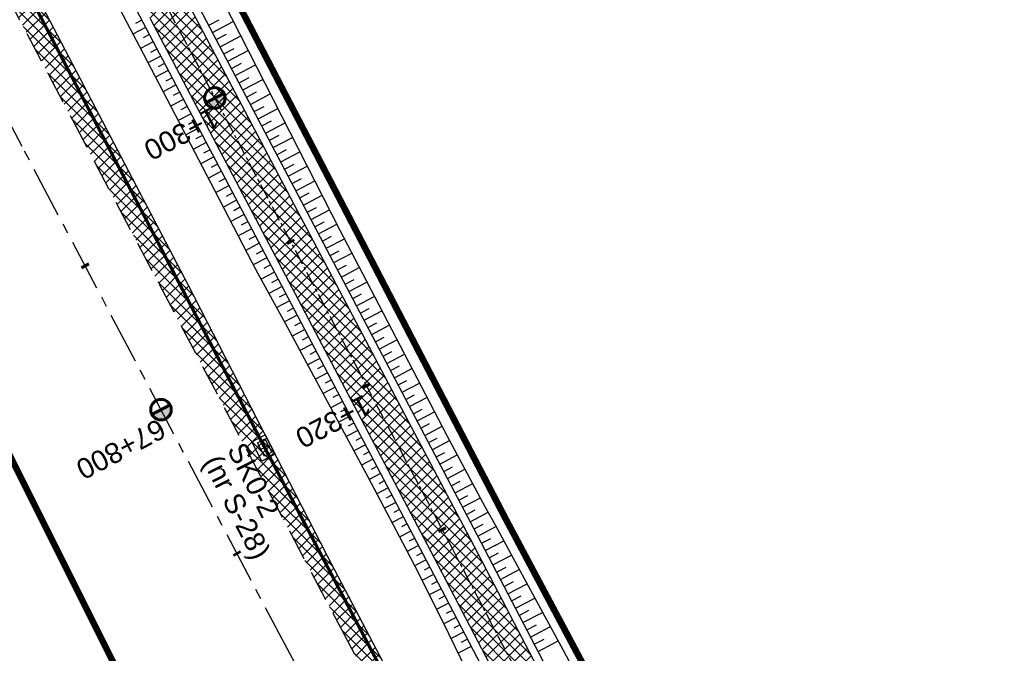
# Model space of a CAD drawing. Header units: metres. Extents: x 7529682 to 7533711, y 5721186 to 5727842.
# Tile 80 of 112: x 7530313 to 7530374, y 5726615 to 5726654. Entities that reach past the tile are written whole.
import ezdxf

# ---------------------------------------------------------------- set-up
doc = ezdxf.new("R2010")
doc.units = ezdxf.units.M
for name, pattern in [('817-dzialki-09-05-04$0$HIDDEN', [0.375, 0.25, -0.125]), ('CENTER', [50.8, 31.75, -6.35, 6.35, -6.35]), ('HIDDEN', [9.525, 6.35, -3.175])]:
    doc.linetypes.add(name, pattern=pattern)
for name, color, linetype in [('C-DROGI-SYTUACJA-ETYKIETY', 7, 'Continuous'), ('D-hatch-pobocza', 131, 'Continuous'), ('D-pobocza', 7, 'Continuous'), ('D-skarpa', 7, 'Continuous'), ('D-skarpa-kreskowanie', 7, 'Continuous')]:
    doc.layers.add(name, color=color, linetype=linetype)
doc.layers.add('D-hatch-ciag-pieszo-rowerowy', color=7, linetype='Continuous', lineweight=13, true_color=0xff9f80)
doc.layers.add('D-LR-etap-III', color=7, linetype='817-dzialki-09-05-04$0$HIDDEN', lineweight=50, true_color=0xff1aff)
for name, color, linetype, lineweight in [('D-krawędzie', 7, 'Continuous', 30), ('D-obrzeża', 7, 'Continuous', 30), ('D-oś', 10, 'CENTER', 30), ('Sieci-T-kanal technologiczny', 4, 'kt kanał technologiczny', 30)]:
    doc.layers.add(name, color=color, linetype=linetype, lineweight=lineweight)
doc.layers.add('D-opis-KT-studnie', color=7, linetype='Continuous', true_color=0xff8000)
doc.layers.add('poprzeczki', color=7, linetype='Continuous', true_color=0x0000c7)
doc.styles.add('ARIAL', font='arial.ttf', dxfattribs={"height": 1})
doc.styles.get("Standard").update_dxf_attribs({"font": 'arial.ttf'})
doc.linetypes.add('kt kanał technologiczny', pattern='A,1,-0.8,["kt",Standard,S=0.5,R=0,X=-0.7,Y=-0.15],-0.3', length=2.1)
pattern_1 = [(45, (0, 0), (-0.33675960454, 0.33675960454), []), (135, (0, 0), (-0.33675960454, -0.33675960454), [])]

# ---------------------------------------------------------------- blocks, each defined once
blk = doc.blocks.new('kilometraz')
at = {"linetype": 'ByBlock', "lineweight": -2}
blk.add_hatch(color=0, dxfattribs=at).paths.add_polyline_path([(0, -0.28125, 0.41421356), (0.28125, 0, 0.41421356), (0, 0.28125)])
at = {"color": 0, "linetype": 'ByBlock', "lineweight": -2}
blk.add_line((0, 0.28125), (0, -0.28125), dxfattribs=at)
blk.add_circle((0, 0), 0.28125, dxfattribs=at)
blk = doc.blocks.new('AeccTickLine')
at = {"color": 0, "linetype": 'ByBlock', "lineweight": -2}
blk.add_line((0, 1), (0, -1), dxfattribs=at)
blk = doc.blocks.new('SKR2')
at = {"layer": 'Sieci-T-kanal technologiczny', "color": 2, "lineweight": 25}
for points in [[(0.028, -0.188), (0.958, -1.153), (0.282, -1.805), (-0.648, -0.84)], [(-0.038, -0.537), (0.607, -1.206), (0.233, -1.567), (-0.412, -0.898)]]:
    blk.add_lwpolyline(points, close=True, dxfattribs=at)
blk.add_lwpolyline([(-0.09, -1.232), (0.285, -0.872)], dxfattribs=at)

msp = doc.modelspace()

# ---------------------------------------------------------------- hatches: boundary and pattern name
at = {"layer": 'D-hatch-ciag-pieszo-rowerowy'}
h = msp.add_hatch(dxfattribs=at)
h.set_pattern_fill('ANSI37', color=256, scale=0.15, style=0)
h.set_pattern_definition(pattern_1)
h.paths.add_polyline_path([(7530290.543, 5726718.376, -0.059816), (7530286.289, 5726729.511), (7530285.062, 5726729.254, 0.060756), (7530289.362, 5726717.937), (7530322.484, 5726654.998), (7530323.29, 5726653.468), (7530324.387, 5726654.066), (7530323.59, 5726655.581)])
h.paths.add_polyline_path([(7530289.362, 5726717.937, -0.060756), (7530285.062, 5726729.254), (7530283.836, 5726728.997, 0.061696), (7530288.18, 5726717.498), (7530321.378, 5726654.416), (7530322.193, 5726652.869), (7530323.29, 5726653.468), (7530322.484, 5726654.998)])
h = msp.add_hatch(dxfattribs=at)
h.set_pattern_fill('ANSI37', color=256, scale=0.15, style=0)
h.set_pattern_definition(pattern_1)
h.paths.add_polyline_path([(7530324.387, 5726654.066), (7530322.193, 5726652.869), (7530338.815, 5726621.306), (7530355.736, 5726588.901), (7530368.841, 5726564.244), (7530371.746, 5726564.106), (7530357.948, 5726590.066), (7530341.029, 5726622.467)])
at = {"layer": 'D-hatch-pobocza'}
h = msp.add_hatch(dxfattribs=at)
h.set_pattern_fill('ANSI37', color=256, scale=0.15, style=0)
h.set_pattern_definition(pattern_1)
h.paths.add_polyline_path([(7530484.05, 5726334.34), (7530471.92, 5726357.11), (7530458.95, 5726381.07), (7530447.57, 5726403.23), (7530435.55, 5726425.46), (7530424.34, 5726446.96), (7530408.22, 5726477.68), (7530396.72, 5726499.26), (7530381.74, 5726527.87), (7530371.44, 5726547.5), (7530359.58, 5726569.81), (7530349.42, 5726588.72), (7530332.29, 5726621.37), (7530323.72, 5726638.05), (7530306.54, 5726670.82), (7530298.56, 5726686.33), (7530287.26, 5726707.54), (7530284.291, 5726713.261), (7530282.67, 5726712.404), (7530284.501, 5726708.94), (7530291.376, 5726695.94), (7530296.046, 5726687.107), (7530304.464, 5726671.187), (7530316.604, 5726648.181), (7530333.058, 5726617.014), (7530350.004, 5726585.006), (7530367.258, 5726552.316), (7530385.763, 5726517.235), (7530404.054, 5726482.546), (7530421.087, 5726450.182), (7530442.442, 5726409.661), (7530463.421, 5726369.85), (7530489.269, 5726320.828), (7530506.412, 5726288.291), (7530524.315, 5726254.784), (7530540.549, 5726224.891), (7530548.273, 5726210.669), (7530551.697, 5726207.035), (7530543.21, 5726222.9), (7530538.34, 5726232.11), (7530533.7, 5726240.35), (7530511.95, 5726280.97), (7530499.24, 5726305.31)])

# ---------------------------------------------------------------- linework, layer by layer
at = {"layer": 'D-krawędzie', "linetype": 'HIDDEN', "ltscale": 0.3}
msp.add_lwpolyline([(7530204.081, 5726861.013), (7530247.82, 5726778.438), (7530252.22, 5726770.26), (7530259.735, 5726756.9), (7530263.782, 5726749.287), (7530270.196, 5726737.096), (7530272.433, 5726732.819), (7530276.009, 5726725.598), (7530279.7, 5726718.02), (7530284.501, 5726708.94), (7530291.376, 5726695.94), (7530296.046, 5726687.107), (7530304.464, 5726671.187), (7530316.604, 5726648.181), (7530333.058, 5726617.014), (7530350.004, 5726585.006), (7530367.258, 5726552.316), (7530385.763, 5726517.235), (7530404.054, 5726482.546)], dxfattribs=at)
at = {"layer": 'D-LR-etap-III', "ltscale": 10, "flags": 128}
msp.add_lwpolyline([(7531750.474, 5723895.103, 0.4, 0.4, 0), (7531750.505, 5723895.13, 0.4, 0.4, 0), (7531682.71, 5724022.92, 0.4, 0.4, 0), (7531619.177, 5724147.204, 0.4, 0.4, 0), (7531592.309, 5724198.489, 0.4, 0.4, 0), (7531553.264, 5724272.919, 0.4, 0.4, 0), (7531504.02, 5724366.79, 0.4, 0.4, 0), (7531482.09, 5724407.62, 0.4, 0.4, 0), (7531412.35, 5724541.183, 0.4, 0.4, 0), (7531388.464, 5724586.93, 0.4, 0.4, 0), (7531345.12, 5724669.94, 0.4, 0.4, 0), (7531127.66, 5725081.67, 0.4, 0.4, 0), (7531059.253, 5725211.041, 0.4, 0.4, 0), (7531008.007, 5725307.954, 0.4, 0.4, 0), (7530964.182, 5725390.836, 0.4, 0.4, 0), (7530914.557, 5725484.684, 0.4, 0.4, 0), (7530865.243, 5725577.494, 0.4, 0.4, 0), (7530840.085, 5725624.059, 0.4, 0.4, 0), (7530802.56, 5725694.925, 0.4, 0.4, 0), (7530755.54, 5725787.51, 0.4, 0.4, 0), (7530708.718, 5725876.303, 0.4, 0.4, 0), (7530695.12, 5725902.09, 0.4, 0.4, 0), (7530642.914, 5726001.078, 0.4, 0.4, 0), (7530634.935, 5726016.147, 0.4, 0.4, 0), (7530610.82, 5726061.93, 0.4, 0.4, 0), (7530610.82, 5726061.93, 0.4, 0.4, 0), (7530607.21, 5726063.51, 0.4, 0.4, 0), (7530597.42, 5726080.68, 0.4, 0.4, 0), (7530591.16, 5726088.44, 0.4, 0.4, 0), (7530581.28, 5726107.21, 0.4, 0.4, 0), (7530571.29, 5726130.56, 0.4, 0.4, 0), (7530549.555, 5726171.527, 0.4, 0.4, 0), (7530531.014, 5726206.474, 0.4, 0.4, 0), (7530516.461, 5726236.017, 0.4, 0.4, 0), (7530500.799, 5726266.141, 0.4, 0.4, 0), (7530491.35, 5726283.94, 0.4, 0.4, 0), (7530482.4, 5726303.41, 0.4, 0.4, 0), (7530482.4, 5726303.41, 0.4, 0.4, 0), (7530450.41, 5726357.28, 0.4, 0.4, 0), (7530397.759, 5726458.5, 0.4, 0.4, 0), (7530334.708, 5726583.665, 0.4, 0.4, 0), (7530303.939, 5726645.168, 0.4, 0.4, 0), (7530300.51, 5726651.778, 0.4, 0.4, 0), (7530289.214, 5726671.967, 0.4, 0.4, 0), (7530281.54, 5726685.57, 0.4, 0.4, 0), (7530261.371, 5726724.163, 0.4, 0.4, 0), (7530254.03, 5726738.21, 0.4, 0.4, 0), (7530197.22, 5726845.06, 0.4, 0.4, 0), (7530194.71, 5726849.15, 0.4, 0.4, 0), (7530195.92, 5726850.75, 0.4, 0.4, 0), (7530170.547, 5726892.961, 0.4, 0.4, 0), (7530143.175, 5726945.066, 0.4, 0.4, 0), (7530105.06, 5727018.32, 0.4, 0.4, 0), (7530100.06, 5727027.16, 0.4, 0.4, 0), (7530062.319, 5727099.625, 0.4, 0.4, 0), (7530015.379, 5727189.42, 0.4, 0.4, 0), (7529983.208, 5727250.207, 0.4, 0.4, 0), (7529953.284, 5727306.747, 0.4, 0.4, 0), (7529900.671, 5727406.159, 0.4, 0.4, 0), (7529890.63, 5727425.131, 0.4, 0.4, 0), (7529875.155, 5727454.426, 0.4, 0.4, 0), (7529857.56, 5727487.787, 0.4, 0.4, 0), (7529835.194, 5727530.193, 0.4, 0.4, 0), (7529811.741, 5727574.662, 0.4, 0.4, 0), (7529792.102, 5727611.923, 0.4, 0.4, 0), (7529768.066, 5727657.47, 0.4, 0.4, 0), (7529755.211, 5727682.131, 0.4, 0.4, 0), (7529753.31, 5727681.13, 0.4, 0.4, 0), (7529739.21, 5727707.77, 0.4, 0.4, 0), (7529735.395, 5727711.252, 0.4, 0.4, 0), (7529725.42, 5727730.2, 0.4, 0.4, 0), (7529723.55, 5727729.88, 0.4, 0.4, 0), (7529695.567, 5727782.932, 0.4, 0.4, 0), (7529717.68, 5727794.024, 0.4, 0.4, 0), (7529736.275, 5727758.647, 0.4, 0.4, 0), (7529736.275, 5727758.647, 0.4, 0.4, 0), (7529744.511, 5727750.406, 0.4, 0.4, 0), (7529744.511, 5727750.406, 0.4, 0.4, 0), (7529750.283, 5727738.55, 0.4, 0.4, 0), (7529777.109, 5727687.569, 0.4, 0.4, 0), (7529796.515, 5727651.33, 0.4, 0.4, 0), (7529814.938, 5727616.793, 0.4, 0.4, 0), (7529839.007, 5727572.304, 0.4, 0.4, 0), (7529860.618, 5727532.509, 0.4, 0.4, 0), (7529882.349, 5727491.504, 0.4, 0.4, 0), (7529904.865, 5727449.096, 0.4, 0.4, 0), (7529920.747, 5727418.885, 0.4, 0.4, 0), (7529946.677, 5727368.547, 0.4, 0.4, 0), (7529972.025, 5727320.573, 0.4, 0.4, 0), (7529987.74, 5727290.153, 0.4, 0.4, 0), (7529996.497, 5727273.662, 0.4, 0.4, 0), (7530017.541, 5727234.203, 0.4, 0.4, 0), (7530033.054, 5727204.864, 0.4, 0.4, 0), (7530051.623, 5727170.223, 0.4, 0.4, 0), (7530069.277, 5727137.016, 0.4, 0.4, 0), (7530089.385, 5727097.534, 0.4, 0.4, 0), (7530109.713, 5727060.747, 0.4, 0.4, 0), (7530136.77, 5727011.64, 0.4, 0.4, 0), (7530162.447, 5726962.744, 0.4, 0.4, 0), (7530187.674, 5726916.992, 0.4, 0.4, 0), (7530207.821, 5726879.335, 0.4, 0.4, 0), (7530230.626, 5726834.519, 0.4, 0.4, 0), (7530262.288, 5726776.618, 0.4, 0.4, 0), (7530277.51, 5726760.213, 0.4, 0.4, 0), (7530286.037, 5726744.107, 0.4, 0.4, 0), (7530288.097, 5726735.884, 0.4, 0.4, 0), (7530290.394, 5726725.047, 0.4, 0.4, 0), (7530296.177, 5726713.583, 0.4, 0.4, 0), (7530302.726, 5726701.182, 0.4, 0.4, 0), (7530325.685, 5726657.466, 0.4, 0.4, 0), (7530343.244, 5726623.649, 0.4, 0.4, 0), (7530360.23, 5726591.747, 0.4, 0.4, 0), (7530383.209, 5726548.059, 0.4, 0.4, 0), (7530406.018, 5726503.606, 0.4, 0.4, 0), (7530427.465, 5726462.62, 0.4, 0.4, 0), (7530447.928, 5726424.388, 0.4, 0.4, 0), (7530471.127, 5726379.921, 0.4, 0.4, 0), (7530490.501, 5726343.033, 0.4, 0.4, 0), (7530509.499, 5726306.733, 0.4, 0.4, 0), (7530529.89, 5726267.244, 0.4, 0.4, 0), (7530543.852, 5726238.99, 0.4, 0.4, 0), (7530554.809, 5726218.944, 0.4, 0.4, 0), (7530559.027, 5726212.223, 0.4, 0.4, 0), (7530563.061, 5726206.41, 0.4, 0.4, 0), (7530566.934, 5726200.464, 0.4, 0.4, 0), (7530569.771, 5726194.902, 0.4, 0.4, 0), (7530571.473, 5726191.282, 0.4, 0.4, 0), (7530572.839, 5726188.025, 0.4, 0.4, 0), (7530575.295, 5726182.035, 0.4, 0.4, 0), (7530579.737, 5726173.306, 0.4, 0.4, 0), (7530583.3, 5726167.41, 0.4, 0.4, 0), (7530593.4, 5726163.33, 0.4, 0.4, 0), (7530598.618, 5726155.264, 0.4, 0.4, 0), (7530608.258, 5726140.497, 0.4, 0.4, 0), (7530603.27, 5726136.83, 0.4, 0.4, 0), (7530606.53, 5726131.84, 0.4, 0.4, 0), (7530604.239, 5726124.217, 0.4, 0.4, 0), (7530605.847, 5726121.63, 0.4, 0.4, 0), (7530608.972, 5726116.164, 0.4, 0.4, 0), (7530618.114, 5726097.791, 0.4, 0.4, 0), (7530651.213, 5726034.96, 0.4, 0.4, 0), (7530670.244, 5725998.611, 0.4, 0.4, 0), (7530698.075, 5725945.953, 0.4, 0.4, 0), (7530716.506, 5725911.305, 0.4, 0.4, 0), (7530735.223, 5725875.667, 0.4, 0.4, 0), (7530752.504, 5725842.155, 0.4, 0.4, 0), (7530778.311, 5725793.501, 0.4, 0.4, 0), (7530797.5, 5725756.382, 0.4, 0.4, 0), (7530812.519, 5725728.289, 0.4, 0.4, 0), (7530820.039, 5725713.16, 0.4, 0.4, 0), (7530822.422, 5725710.194, 0.4, 0.4, 0), (7530833.155, 5725688.801, 0.4, 0.4, 0), (7530849.629, 5725656.159, 0.4, 0.4, 0), (7530867.983, 5725621.964, 0.4, 0.4, 0), (7530872.63, 5725612.888, 0.4, 0.4, 0), (7530880.354, 5725597.595, 0.4, 0.4, 0), (7530883.839, 5725593.389, 0.4, 0.4, 0), (7530891.782, 5725587.763, 0.4, 0.4, 0), (7530895.039, 5725584.281, 0.4, 0.4, 0), (7530897.034, 5725580.941, 0.4, 0.4, 0), (7530900.952, 5725579.946, 0.4, 0.4, 0), (7530904.81, 5725571.977, 0.4, 0.4, 0), (7530903.682, 5725568.566, 0.4, 0.4, 0), (7530908.901, 5725558.845, 0.4, 0.4, 0), (7530910.252, 5725545.672, 0.4, 0.4, 0), (7530912.873, 5725538.646, 0.4, 0.4, 0), (7530945.278, 5725478.464, 0.4, 0.4, 0), (7530959.692, 5725450.246, 0.4, 0.4, 0), (7531002.827, 5725368.192, 0.4, 0.4, 0), (7531044.704, 5725290.314, 0.4, 0.4, 0), (7531064.099, 5725253.213, 0.4, 0.4, 0), (7531083.01, 5725216.678, 0.4, 0.4, 0), (7531113.013, 5725158.466, 0.4, 0.4, 0), (7531137.364, 5725113.071, 0.4, 0.4, 0), (7531150.831, 5725086.712, 0.4, 0.4, 0), (7531159.746, 5725076.641, 0.4, 0.4, 0), (7531166.31, 5725074.58, 0.4, 0.4, 0), (7531172.29, 5725062.58, 0.4, 0.4, 0), (7531170.59, 5725055.606, 0.4, 0.4, 0), (7531173.733, 5725044.081, 0.4, 0.4, 0), (7531215.342, 5724964.86, 0.4, 0.4, 0), (7531238.054, 5724921.685, 0.4, 0.4, 0), (7531262.39, 5724875.283, 0.4, 0.4, 0), (7531295.587, 5724811.266, 0.4, 0.4, 0), (7531348.488, 5724712.363, 0.4, 0.4, 0), (7531363.741, 5724682.684, 0.4, 0.4, 0), (7531366.987, 5724675.865, 0.4, 0.4, 0), (7531382.541, 5724646.111, 0.4, 0.4, 0), (7531401.299, 5724610.875, 0.4, 0.4, 0), (7531428.965, 5724558.862, 0.4, 0.4, 0), (7531449.111, 5724520.398, 0.4, 0.4, 0), (7531477.293, 5724465.831, 0.4, 0.4, 0), (7531500.996, 5724421.113, 0.4, 0.4, 0), (7531512.122, 5724400.549, 0.4, 0.4, 0), (7531513.782, 5724396.757, 0.4, 0.4, 0), (7531526.32, 5724379.39, 0.4, 0.4, 0), (7531566.784, 5724302.736, 0.4, 0.4, 0), (7531612.277, 5724225.61, 0.4, 0.4, 0), (7531620.493, 5724210.548, 0.4, 0.4, 0), (7531631.578, 5724196.258, 0.4, 0.4, 0), (7531653.484, 5724152.434, 0.4, 0.4, 0), (7531661.151, 5724128.494, 0.4, 0.4, 0), (7531673.881, 5724101.186, 0.4, 0.4, 0), (7531684.691, 5724081.184, 0.4, 0.4, 0), (7531699.212, 5724051.17, 0.4, 0.4, 0), (7531704.034, 5724040.584, 0.4, 0.4, 0), (7531704.034, 5724040.584, 0.4, 0.4, 0), (7531703.913, 5724037.17, 0.4, 0.4, 0), (7531736.42, 5723969.232, 0.4, 0.4, 0), (7531738.285, 5723967.699, 0.4, 0.4, 0), (7531742.181, 5723962.346, 0.4, 0.4, 0), (7531744.286, 5723958.616, 0.4, 0.4, 0), (7531755.393, 5723944.193, 0.4, 0.4, 0), (7531758.69, 5723936.76, 0.4, 0.4, 0), (7531780.08, 5723929.25, 0.4, 0.4, 0), (7531792.612, 5723906.338, 0.4, 0.4, 0), (7531792.612, 5723906.338, 0.4, 0.4, 0), (7531756.962, 5723883.055, 0.4, 0.4, 0), (7531750.46, 5723895.13, 0.4, 0.4, 0), (7531750.46, 5723895.13, 0, 0, 0)], format="xyseb", dxfattribs=at)
at = {"layer": 'D-obrzeża'}
for points in [[(7530323.59, 5726655.581), (7530341.029, 5726622.467), (7530357.948, 5726590.066), (7530380.911, 5726546.861), (7530404.057, 5726502.584), (7530425.547, 5726461.605)], [(7530321.378, 5726654.416), (7530338.815, 5726621.306), (7530355.736, 5726588.901), (7530378.7, 5726545.696), (7530401.842, 5726501.425), (7530423.333, 5726460.444)]]:
    msp.add_lwpolyline(points, dxfattribs=at)
at = {"layer": 'D-oś', "ltscale": 0.03}
msp.add_lwpolyline([(7530204.666, 5726877.528), (7530227.909, 5726832.904), (7530259.102, 5726774.826, 0.063585), (7530264.989, 5726766.578), (7530268.47, 5726762.818, -0.065084), (7530272.969, 5726756.475), (7530281.424, 5726740.504, -0.065084), (7530284.142, 5726733.217), (7530284.891, 5726729.972, 0.064463), (7530289.362, 5726717.937), (7530322.484, 5726654.998), (7530339.922, 5726621.886), (7530356.842, 5726589.483), (7530379.806, 5726546.279), (7530402.949, 5726502.005), (7530424.44, 5726461.025)], format="xyb", dxfattribs=at)
at = {"layer": 'D-oś', "ltscale": 0.1}
msp.add_lwpolyline([(7530400.958, 5726480.914), (7530382.667, 5726515.602), (7530364.162, 5726550.682), (7530346.91, 5726583.371), (7530329.964, 5726615.378), (7530313.508, 5726646.548), (7530301.37, 5726669.551), (7530292.952, 5726685.471), (7530288.281, 5726694.304), (7530281.407, 5726707.304), (7530276.579, 5726716.435), (7530272.867, 5726724.055), (7530269.314, 5726731.231), (7530267.097, 5726735.47), (7530260.688, 5726747.65), (7530256.664, 5726755.22), (7530249.153, 5726768.573), (7530244.732, 5726776.79), (7530200.988, 5726859.376)], dxfattribs=at)
at = {"layer": 'D-pobocza'}
for points in [[(7530280.762, 5726737.632), (7530280.762, 5726737.632, -0.053073), (7530282.643, 5726731.929), (7530283.237, 5726729.358, 0.064463), (7530287.708, 5726717.322), (7530320.936, 5726654.183)], [(7530324.032, 5726655.814), (7530341.472, 5726622.699), (7530358.39, 5726590.299), (7530381.354, 5726547.095), (7530404.5, 5726502.816), (7530425.99, 5726461.837), (7530446.37, 5726422.955), (7530469.336, 5726378.97), (7530488.808, 5726342.142), (7530507.967, 5726305.936), (7530528.543, 5726266.549), (7530543.47, 5726237.456), (7530554.277, 5726217.509, 0.020438), (7530555.929, 5726214.736), (7530563.577, 5726203.019, -0.024166), (7530565.554, 5726199.643), (7530568.768, 5726193.493, -0.021495), (7530570.611, 5726189.564), (7530573.478, 5726182.701, 0.022535), (7530575.38, 5726178.667), (7530582.909, 5726164.407)], [(7530320.936, 5726654.183), (7530338.372, 5726621.074), (7530355.294, 5726588.668), (7530378.258, 5726545.463), (7530401.399, 5726501.193), (7530422.89, 5726460.212), (7530443.269, 5726421.333), (7530466.238, 5726377.342), (7530485.714, 5726340.506), (7530504.869, 5726304.308), (7530525.434, 5726264.939), (7530540.374, 5726235.824), (7530551.248, 5726215.751, 0.020438), (7530552.942, 5726212.908), (7530560.579, 5726201.207, -0.024166), (7530562.508, 5726197.914), (7530565.617, 5726191.967, -0.021495), (7530567.423, 5726188.116), (7530570.292, 5726181.248, 0.022535), (7530572.232, 5726177.133), (7530572.779, 5726176.098)]]:
    msp.add_lwpolyline(points, format="xyb", dxfattribs=at)
msp.add_lwpolyline([(7530408.22, 5726477.68), (7530396.72, 5726499.26), (7530381.74, 5726527.87), (7530371.44, 5726547.5), (7530359.58, 5726569.81), (7530349.42, 5726588.72), (7530332.29, 5726621.37), (7530323.72, 5726638.05), (7530306.54, 5726670.82), (7530298.56, 5726686.33), (7530287.26, 5726707.54), (7530284.291, 5726713.261), (7530282.67, 5726712.404)], dxfattribs=at)
at = {"layer": 'D-skarpa', "linetype": 'Continuous'}
for points in [[(7530313.744, 5726666.016), (7530320.155, 5726653.773), (7530320.704, 5726652.727), (7530325.346, 5726643.87), (7530327.636, 5726639.425), (7530328.012, 5726638.746), (7530329.687, 5726635.683), (7530334.775, 5726626.232), (7530337.112, 5726621.812), (7530337.677, 5726620.704), (7530339.364, 5726617.357), (7530341.554, 5726612.86)], [(7530325.873, 5726655.45), (7530333.053, 5726641.4), (7530334.654, 5726638.299), (7530339.62, 5726628.783), (7530341.988, 5726624.379), (7530342.586, 5726623.289), (7530344.386, 5726619.979), (7530346.775, 5726615.586), (7530349.115, 5726611.167), (7530359.77, 5726591.012), (7530360.774, 5726589.079), (7530364.13, 5726582.372), (7530365.24, 5726580.128), (7530365.704, 5726579.283), (7530366.439, 5726577.932), (7530370.008, 5726571.338), (7530372.387, 5726566.94)]]:
    msp.add_lwpolyline(points, dxfattribs=at)
at = {"layer": 'D-skarpa-kreskowanie', "linetype": 'Continuous'}
for p, q in [((7530320.869, 5726654.309, 107.419), (7530320.479, 5726654.104, 107.125)), ((7530324.986, 5726654.004, 107.551), (7530325.626, 5726654.341, 107.068)), ((7530325.218, 5726653.562, 107.552), (7530326.495, 5726654.234, 106.59)), ((7530321.102, 5726653.866, 107.419), (7530320.322, 5726653.455, 106.831)), ((7530321.335, 5726653.424, 107.42), (7530320.945, 5726653.218, 107.126)), ((7530325.451, 5726653.119, 107.552), (7530326.087, 5726653.454, 107.074)), ((7530325.684, 5726652.677, 107.553), (7530326.95, 5726653.343, 106.6)), ((7530321.568, 5726652.982, 107.421), (7530320.786, 5726652.57, 106.831)), ((7530322.034, 5726652.097, 107.422), (7530321.25, 5726651.684, 106.831)), ((7530321.801, 5726652.539, 107.421), (7530321.41, 5726652.333, 107.126)), ((7530325.917, 5726652.234, 107.554), (7530326.547, 5726652.566, 107.079)), ((7530326.15, 5726651.792, 107.554), (7530327.405, 5726652.452, 106.609)), ((7530322.267, 5726651.654, 107.422), (7530321.875, 5726651.448, 107.127)), ((7530326.383, 5726651.35, 107.555), (7530327.008, 5726651.678, 107.084)), ((7530326.616, 5726650.907, 107.555), (7530327.86, 5726651.562, 106.618)), ((7530322.5, 5726651.212, 107.423), (7530321.714, 5726650.798, 106.831)), ((7530322.966, 5726650.327, 107.424), (7530322.179, 5726649.913, 106.831)), ((7530322.733, 5726650.77, 107.423), (7530322.34, 5726650.563, 107.127)), ((7530326.849, 5726650.465, 107.556), (7530327.468, 5726650.791, 107.089)), ((7530327.082, 5726650.022, 107.556), (7530328.315, 5726650.671, 106.628)), ((7530323.199, 5726649.885, 107.424), (7530322.805, 5726649.677, 107.127)), ((7530327.315, 5726649.58, 107.557), (7530327.929, 5726649.903, 107.095)), ((7530327.548, 5726649.138, 107.557), (7530328.77, 5726649.781, 106.637)), ((7530323.432, 5726649.442, 107.425), (7530322.643, 5726649.027, 106.83)), ((7530323.898, 5726648.558, 107.426), (7530323.107, 5726648.141, 106.83)), ((7530323.665, 5726649, 107.426), (7530323.27, 5726648.792, 107.128)), ((7530327.781, 5726648.695, 107.558), (7530328.389, 5726649.015, 107.1)), ((7530328.014, 5726648.253, 107.559), (7530329.225, 5726648.89, 106.646)), ((7530324.131, 5726648.115, 107.427), (7530323.735, 5726647.907, 107.128)), ((7530328.247, 5726647.81, 107.559), (7530328.85, 5726648.128, 107.105)), ((7530328.48, 5726647.368, 107.56), (7530329.68, 5726648, 106.656)), ((7530324.364, 5726647.673, 107.427), (7530323.571, 5726647.255, 106.83)), ((7530328.713, 5726646.926, 107.56), (7530329.311, 5726647.24, 107.11)), ((7530324.83, 5726646.788, 107.428), (7530324.036, 5726646.37, 106.83)), ((7530324.597, 5726647.23, 107.428), (7530324.2, 5726647.022, 107.129)), ((7530328.946, 5726646.483, 107.561), (7530330.135, 5726647.109, 106.665)), ((7530325.063, 5726646.346, 107.429), (7530324.665, 5726646.136, 107.129)), ((7530329.179, 5726646.041, 107.561), (7530329.771, 5726646.352, 107.115)), ((7530329.412, 5726645.598, 107.562), (7530330.59, 5726646.219, 106.674)), ((7530325.296, 5726645.903, 107.429), (7530324.5, 5726645.484, 106.83)), ((7530325.529, 5726645.461, 107.43), (7530325.13, 5726645.251, 107.13)), ((7530329.645, 5726645.156, 107.562), (7530330.232, 5726645.465, 107.121)), ((7530325.762, 5726645.019, 107.431), (7530324.964, 5726644.598, 106.829)), ((7530329.878, 5726644.714, 107.563), (7530331.045, 5726645.328, 106.684)), ((7530325.995, 5726644.576, 107.431), (7530325.596, 5726644.366, 107.13)), ((7530330.111, 5726644.271, 107.564), (7530330.692, 5726644.577, 107.126)), ((7530330.344, 5726643.829, 107.564), (7530331.5, 5726644.438, 106.693)), ((7530326.228, 5726644.134, 107.432), (7530325.427, 5726643.712, 106.828)), ((7530326.461, 5726643.691, 107.432), (7530326.059, 5726643.479, 107.129)), ((7530330.577, 5726643.386, 107.565), (7530331.153, 5726643.689, 107.131)), ((7530326.694, 5726643.249, 107.433), (7530325.885, 5726642.823, 106.824)), ((7530330.81, 5726642.944, 107.565), (7530331.956, 5726643.547, 106.702)), ((7530326.927, 5726642.807, 107.433), (7530326.521, 5726642.593, 107.127)), ((7530331.043, 5726642.502, 107.566), (7530331.613, 5726642.802, 107.136)), ((7530331.276, 5726642.059, 107.566), (7530332.411, 5726642.657, 106.711)), ((7530327.16, 5726642.364, 107.434), (7530326.343, 5726641.934, 106.819)), ((7530327.393, 5726641.922, 107.434), (7530326.983, 5726641.706, 107.125)), ((7530331.509, 5726641.617, 107.567), (7530332.074, 5726641.914, 107.142)), ((7530327.626, 5726641.479, 107.435), (7530326.802, 5726641.045, 106.814)), ((7530331.742, 5726641.174, 107.567), (7530332.866, 5726641.766, 106.721)), ((7530328.092, 5726640.595, 107.436), (7530327.26, 5726640.156, 106.809)), ((7530327.859, 5726641.037, 107.436), (7530327.445, 5726640.819, 107.124)), ((7530331.975, 5726640.732, 107.568), (7530332.534, 5726641.026, 107.147)), ((7530332.208, 5726640.29, 107.57), (7530333.323, 5726640.877, 106.73)), ((7530328.325, 5726640.152, 107.437), (7530327.907, 5726639.932, 107.122)), ((7530332.441, 5726639.847, 107.572), (7530332.997, 5726640.14, 107.154)), ((7530332.674, 5726639.405, 107.574), (7530333.782, 5726639.988, 106.74)), ((7530328.558, 5726639.71, 107.437), (7530327.722, 5726639.27, 106.808)), ((7530329.024, 5726638.825, 107.44), (7530328.205, 5726638.394, 106.822)), ((7530328.791, 5726639.267, 107.438), (7530328.377, 5726639.05, 107.126)), ((7530332.907, 5726638.962, 107.576), (7530333.459, 5726639.253, 107.16)), ((7530333.14, 5726638.52, 107.578), (7530334.241, 5726639.1, 106.749)), ((7530329.257, 5726638.383, 107.442), (7530328.851, 5726638.169, 107.136)), ((7530333.373, 5726638.078, 107.58), (7530333.922, 5726638.366, 107.167)), ((7530333.606, 5726637.635, 107.583), (7530334.7, 5726638.211, 106.758)), ((7530329.49, 5726637.94, 107.444), (7530328.685, 5726637.516, 106.837)), ((7530329.956, 5726637.055, 107.448), (7530329.165, 5726636.639, 106.852)), ((7530329.723, 5726637.498, 107.446), (7530329.324, 5726637.288, 107.145)), ((7530333.839, 5726637.193, 107.586), (7530334.385, 5726637.48, 107.175)), ((7530334.072, 5726636.75, 107.59), (7530335.163, 5726637.325, 106.768)), ((7530330.189, 5726636.613, 107.45), (7530329.797, 5726636.406, 107.154)), ((7530334.305, 5726636.308, 107.593), (7530334.849, 5726636.595, 107.183)), ((7530334.538, 5726635.866, 107.597), (7530335.625, 5726636.438, 106.777)), ((7530330.422, 5726636.171, 107.452), (7530329.645, 5726635.761, 106.866)), ((7530330.888, 5726635.286, 107.458), (7530330.119, 5726634.881, 106.879)), ((7530330.655, 5726635.728, 107.455), (7530330.268, 5726635.525, 107.164)), ((7530334.771, 5726635.423, 107.6), (7530335.314, 5726635.709, 107.191)), ((7530335.004, 5726634.981, 107.603), (7530336.088, 5726635.552, 106.787)), ((7530331.121, 5726634.843, 107.462), (7530330.738, 5726634.642, 107.174)), ((7530335.237, 5726634.538, 107.607), (7530335.778, 5726634.823, 107.199)), ((7530335.47, 5726634.096, 107.61), (7530336.551, 5726634.665, 106.796)), ((7530331.354, 5726634.401, 107.465), (7530330.593, 5726634, 106.892)), ((7530331.587, 5726633.959, 107.469), (7530331.208, 5726633.759, 107.184)), ((7530335.703, 5726633.654, 107.614), (7530336.242, 5726633.938, 107.207)), ((7530331.82, 5726633.516, 107.472), (7530331.067, 5726633.12, 106.905)), ((7530335.936, 5726633.211, 107.617), (7530337.013, 5726633.779, 106.805)), ((7530332.053, 5726633.074, 107.476), (7530331.678, 5726632.877, 107.194)), ((7530336.169, 5726632.769, 107.621), (7530336.707, 5726633.052, 107.215)), ((7530336.402, 5726632.326, 107.624), (7530337.476, 5726632.892, 106.815)), ((7530332.286, 5726632.631, 107.479), (7530331.541, 5726632.239, 106.918)), ((7530332.519, 5726632.189, 107.483), (7530332.148, 5726631.994, 107.204)), ((7530336.635, 5726631.884, 107.628), (7530337.171, 5726632.166, 107.224)), ((7530332.752, 5726631.747, 107.486), (7530332.015, 5726631.359, 106.931)), ((7530336.868, 5726631.442, 107.631), (7530337.939, 5726632.005, 106.824)), ((7530332.984, 5726631.304, 107.489), (7530332.618, 5726631.111, 107.214)), ((7530337.101, 5726630.999, 107.635), (7530337.635, 5726631.281, 107.232)), ((7530337.334, 5726630.557, 107.638), (7530338.401, 5726631.119, 106.834)), ((7530333.217, 5726630.862, 107.493), (7530332.489, 5726630.478, 106.944)), ((7530333.45, 5726630.419, 107.496), (7530333.088, 5726630.229, 107.223)), ((7530337.567, 5726630.114, 107.642), (7530338.1, 5726630.395, 107.24)), ((7530333.683, 5726629.977, 107.5), (7530332.963, 5726629.598, 106.957)), ((7530337.8, 5726629.672, 107.645), (7530338.864, 5726630.232, 106.843)), ((7530334.149, 5726629.092, 107.507), (7530333.437, 5726628.717, 106.97)), ((7530333.916, 5726629.535, 107.503), (7530333.558, 5726629.346, 107.233)), ((7530338.033, 5726629.23, 107.649), (7530338.564, 5726629.509, 107.248)), ((7530338.266, 5726628.787, 107.652), (7530339.327, 5726629.346, 106.853)), ((7530334.382, 5726628.65, 107.51), (7530334.028, 5726628.463, 107.243)), ((7530338.499, 5726628.345, 107.655), (7530339.028, 5726628.624, 107.256)), ((7530334.615, 5726628.207, 107.514), (7530333.911, 5726627.836, 106.983)), ((7530338.732, 5726627.902, 107.659), (7530339.793, 5726628.461, 106.859)), ((7530335.081, 5726627.323, 107.521), (7530334.385, 5726626.956, 106.996)), ((7530334.848, 5726627.765, 107.517), (7530334.498, 5726627.581, 107.253)), ((7530338.965, 5726627.46, 107.662), (7530339.497, 5726627.74, 107.261)), ((7530339.198, 5726627.018, 107.666), (7530340.267, 5726627.581, 106.86)), ((7530335.314, 5726626.88, 107.524), (7530334.968, 5726626.698, 107.263)), ((7530339.431, 5726626.575, 107.669), (7530339.967, 5726626.858, 107.265)), ((7530339.664, 5726626.133, 107.673), (7530340.74, 5726626.7, 106.862)), ((7530335.547, 5726626.438, 107.528), (7530334.858, 5726626.075, 107.008)), ((7530336.013, 5726625.553, 107.535), (7530335.325, 5726625.191, 107.016)), ((7530335.78, 5726625.995, 107.531), (7530335.436, 5726625.814, 107.272)), ((7530339.897, 5726625.69, 107.676), (7530340.437, 5726625.975, 107.269)), ((7530340.13, 5726625.248, 107.68), (7530341.214, 5726625.819, 106.863)), ((7530336.246, 5726625.111, 107.538), (7530335.903, 5726624.93, 107.279)), ((7530340.363, 5726624.806, 107.683), (7530340.907, 5726625.092, 107.273)), ((7530340.596, 5726624.363, 107.687), (7530341.687, 5726624.938, 106.864)), ((7530336.479, 5726624.668, 107.541), (7530335.793, 5726624.307, 107.024)), ((7530336.945, 5726623.783, 107.548), (7530336.26, 5726623.423, 107.032)), ((7530336.712, 5726624.226, 107.545), (7530336.369, 5726624.045, 107.287)), ((7530340.829, 5726623.921, 107.69), (7530341.376, 5726624.209, 107.277)), ((7530341.062, 5726623.478, 107.694), (7530342.164, 5726624.059, 106.863)), ((7530337.178, 5726623.341, 107.552), (7530336.836, 5726623.161, 107.294)), ((7530341.295, 5726623.036, 107.697), (7530341.849, 5726623.328, 107.279)), ((7530341.527, 5726622.593, 107.701), (7530342.646, 5726623.178, 106.859)), ((7530337.411, 5726622.899, 107.555), (7530336.728, 5726622.539, 107.041)), ((7530337.644, 5726622.456, 107.559), (7530337.303, 5726622.276, 107.302)), ((7530341.759, 5726622.15, 107.704), (7530342.322, 5726622.444, 107.28)), ((7530337.877, 5726622.014, 107.562), (7530337.193, 5726621.653, 107.047)), ((7530341.99, 5726621.707, 107.707), (7530343.124, 5726622.299, 106.855)), ((7530338.11, 5726621.571, 107.566), (7530337.765, 5726621.39, 107.306)), ((7530342.221, 5726621.264, 107.711), (7530342.792, 5726621.562, 107.282)), ((7530342.453, 5726620.82, 107.714), (7530343.602, 5726621.42, 106.85)), ((7530338.343, 5726621.129, 107.569), (7530337.647, 5726620.762, 107.045)), ((7530338.575, 5726620.686, 107.573), (7530338.223, 5726620.502, 107.308)), ((7530342.684, 5726620.377, 107.718), (7530343.263, 5726620.679, 107.283)), ((7530338.806, 5726620.243, 107.576), (7530338.096, 5726619.872, 107.042)), ((7530342.916, 5726619.934, 107.721), (7530344.08, 5726620.542, 106.846)), ((7530339.038, 5726619.799, 107.58), (7530338.68, 5726619.612, 107.31)), ((7530343.147, 5726619.491, 107.725), (7530343.733, 5726619.797, 107.284)), ((7530343.379, 5726619.048, 107.728), (7530344.557, 5726619.663, 106.842)), ((7530339.269, 5726619.356, 107.583), (7530338.547, 5726618.979, 107.04)), ((7530339.501, 5726618.913, 107.587), (7530339.136, 5726618.723, 107.312)), ((7530343.61, 5726618.604, 107.732), (7530344.203, 5726618.914, 107.286)), ((7530339.732, 5726618.47, 107.59), (7530338.997, 5726618.086, 107.037)), ((7530343.842, 5726618.161, 107.735), (7530345.035, 5726618.784, 106.837)), ((7530340.195, 5726617.583, 107.597), (7530339.445, 5726617.192, 107.033)), ((7530339.963, 5726618.027, 107.594), (7530339.593, 5726617.833, 107.315)), ((7530344.073, 5726617.718, 107.739), (7530344.673, 5726618.032, 107.287)), ((7530344.304, 5726617.275, 107.742), (7530345.513, 5726617.906, 106.833)), ((7530340.426, 5726617.14, 107.6), (7530340.045, 5726616.941, 107.314)), ((7530344.536, 5726616.832, 107.746), (7530345.144, 5726617.149, 107.288)), ((7530344.767, 5726616.388, 107.749), (7530345.991, 5726617.027, 106.829)), ((7530340.658, 5726616.697, 107.604), (7530339.883, 5726616.292, 107.021)), ((7530341.121, 5726615.81, 107.611), (7530340.321, 5726615.393, 107.009)), ((7530340.889, 5726616.254, 107.607), (7530340.495, 5726616.048, 107.311)), ((7530344.999, 5726615.945, 107.752), (7530345.614, 5726616.267, 107.29)), ((7530345.23, 5726615.502, 107.756), (7530346.468, 5726616.149, 106.825))]:
    msp.add_line(p, q, dxfattribs=at)
at = {"layer": 'Sieci-T-kanal technologiczny', "ltscale": 2}
msp.add_lwpolyline([(7530196.318, 5726878.263, 0.2, 0.2, 0), (7530224.092, 5726826.208, 0.2, 0.2, 0), (7530251.555, 5726773.992, 0.2, 0.2, 0), (7530263.334, 5726767.604, 0.2, 0.2, 0), (7530273.437, 5726757.85, 0.2, 0.2, 0), (7530282.975, 5726739.774, 0.2, 0.2, 0), (7530286.554, 5726722.671, 0.2, 0.2, 0), (7530285.084, 5726710.887, 0.2, 0.2, 0), (7530301.191, 5726680.382, 0.2, 0.2, 0), (7530328.423, 5726628.042, 0.2, 0.2, 0), (7530355.902, 5726575.832, 0.2, 0.2, 0), (7530383.487, 5726523.677, 0.2, 0.2, 0), (7530411.063, 5726471.517, 0.2, 0.2, 0), (7530438.457, 5726419.263, 0.2, 0.2, 0), (7530466.06, 5726367.117, 0.2, 0.2, 0), (7530493.727, 5726315.006, 0.2, 0.2, 0), (7530521.232, 5726262.809, 0.2, 0.2, 0), (7530549.213, 5726210.862, 0, 0, 0)], format="xyseb", dxfattribs=at)

# ---------------------------------------------------------------- block references
at = {"layer": 'C-DROGI-SYTUACJA-ETYKIETY', "color": 7, "linetype": 'Continuous', "lineweight": 60, "xscale": 0.25, "yscale": 0.25, "zscale": 0.25, "rotation": 297.8315297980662}
for p in [(7530317.382, 5726639.211), (7530326.719, 5726621.524)]:
    msp.add_blockref('AeccTickLine', p, dxfattribs=at)
at = {"layer": 'C-DROGI-SYTUACJA-ETYKIETY', "color": 10, "linetype": 'Continuous', "lineweight": 60, "xscale": 2.249999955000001, "yscale": 2.249999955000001, "zscale": 2.249999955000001, "rotation": 297.8315297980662}
msp.add_blockref('kilometraz', (7530322.051, 5726630.368), dxfattribs=at)
at = {"layer": 'poprzeczki', "color": 10, "linetype": 'Continuous', "lineweight": 60, "xscale": 2.249999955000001, "yscale": 2.249999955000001, "zscale": 2.249999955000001, "rotation": 297.7732067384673}
msp.add_blockref('kilometraz', (7530325.364, 5726649.53), dxfattribs=at)
at = {"layer": 'poprzeczki', "color": 7, "linetype": 'Continuous', "lineweight": 60, "xscale": 0.25, "yscale": 0.25, "zscale": 0.25, "rotation": 297.7732067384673}
for p in [(7530330.023, 5726640.682), (7530334.683, 5726631.834), (7530339.343, 5726622.986)]:
    msp.add_blockref('AeccTickLine', p, dxfattribs=at)
at = {"layer": 'Sieci-T-kanal technologiczny', "rotation": 163.7281158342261}
msp.add_blockref('SKR2', (7530328.222, 5726627.005), dxfattribs=at)

# ---------------------------------------------------------------- texts
at = {"layer": 'C-DROGI-SYTUACJA-ETYKIETY', "color": 7}
for s, rotation, p in [('1+300', 207.77321, (7530325.207, 5726649.024)), ('1+320', 207.77321, (7530334.526, 5726631.328)), ('67+800', 207.83153, (7530321.894, 5726629.861))]:
    msp.add_text(s, height=1.25, rotation=rotation, dxfattribs=at).set_placement(p)
at = {"layer": 'D-opis-KT-studnie', "insert": (7530327.2, 5726628.489, 10.12), "char_height": 1.25, "attachment_point": 1, "rotation": 297, "line_spacing_factor": 0.8, "style": 'ARIAL'}
msp.add_mtext_dynamic_manual_height_columns('SK0-2\\P(nr S-28)', width=11.25549, gutter_width=6, heights=[0], dxfattribs=at)

doc.saveas('drawing.dxf')
